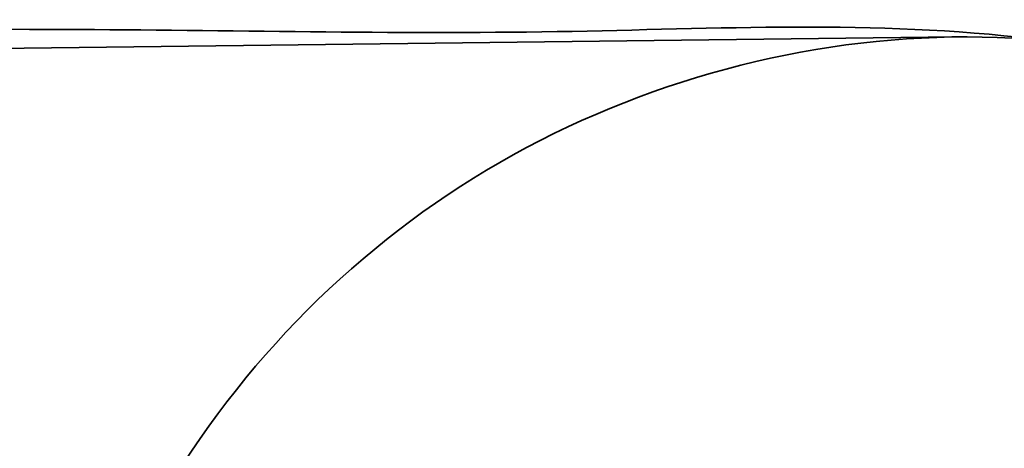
# Model space of a CAD drawing. Header units: millimetres. Extents: x 132157 to 155303, y 33763 to 45643.
# Tile 183 of 256: x 133035.894 to 133036.212, y 42940.148 to 42940.286. Entities that reach past the tile are written whole.
import ezdxf

# ---------------------------------------------------------------- set-up
doc = ezdxf.new("R2010")
doc.units = ezdxf.units.MM
doc.header["$LTSCALE"] = 20
doc.layers.add('RÁM', color=4, linetype='Continuous', lineweight=35)

msp = doc.modelspace()

# ---------------------------------------------------------------- linework, layer by layer
at = {"layer": 'RÁM', "ltscale": 0.5}
msp.add_line((133036.1962849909, 42940.28075440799), (133035.1962953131, 42940.26886941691), dxfattribs=at)
msp.add_arc((133035.2626678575, 42731.47699604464), 208.8071747, 89.82289111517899, 90.01719794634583, dxfattribs=at)
for points, knots in [([(133035.9081176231, 42940.28317670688), (133035.9612899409, 42940.28299614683), (133036.0657201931, 42940.28022673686), (133036.2202877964, 42940.28921915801), (133036.3771187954, 42940.2425233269), (133036.4788762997, 42940.1221942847), (133036.4998037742, 42940.02296712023), (133036.4999024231, 42939.98077708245)], [0, 0, 0, 0, 0.2105396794, 0.4136726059, 0.6112856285, 0.8346622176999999, 1, 1, 1, 1]), ([(133036.1999921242, 42940.28077555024), (133036.1478887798, 42940.28080033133), (133036.0419932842, 42940.25243558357), (133035.9271715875, 42940.13784328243), (133035.8990124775, 42940.03247652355), (133035.8990124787, 42939.98090828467)], [0, 0, 0, 0, 0.3350933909, 0.6683480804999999, 1, 1, 1, 1]), ([(133036.1999921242, 42940.28077555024), (133036.2520159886, 42940.28075080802), (133036.3577052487, 42940.25234093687), (133036.471541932, 42940.13720262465), (133036.4992231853, 42940.0321245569), (133036.4992231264, 42939.98062790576)], [0, 0, 0, 0, 0.3353241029, 0.6680741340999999, 1, 1, 1, 1])]:
    msp.add_open_spline(points, degree=3, knots=knots, dxfattribs=at)

doc.saveas('drawing.dxf')
